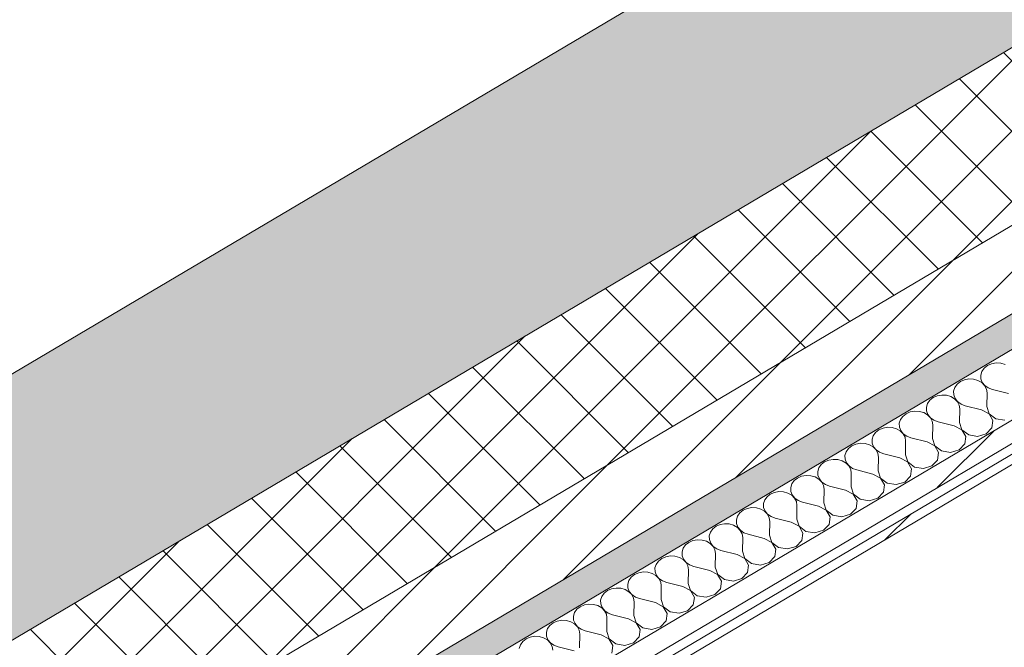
# Model space of a CAD drawing. Header units: millimetres. Extents: x -36631 to 27388, y -24993 to 6945.
# Tile 157 of 256: x -1425 to -832, y -13102 to -12724. Entities that reach past the tile are written whole.
import ezdxf

# ---------------------------------------------------------------- set-up
doc = ezdxf.new("R2010")
doc.units = ezdxf.units.MM
doc.header["$MEASUREMENT"] = 0
doc.linetypes.add('Wipeout_Contour', pattern=[1000, 0, -1000])
doc.layers.add('12_FAÇ_Façana', color=7, linetype='Continuous')
doc.layers.add('Nuevo_08_E_Envans secs', color=7, linetype='Continuous')
for name, color, linetype, lineweight, true_color in [('12_FAÇ_Façana_Pluma_Nº__102', 7, 'Continuous', 5, 0xcccccc), ('12_FAÇ_Façana_Pluma_Nº__174', 7, 'Continuous', 13, 0xe4ad2c), ('12_FAÇ_Façana_Pluma_Nº__176', 7, 'Continuous', 15, 0x93a0c6), ('Nuevo_08_E_Envans secs_Pluma_Nº__102', 7, 'Continuous', 5, 0xcccccc), ('Nuevo_08_E_Envans secs_Pluma_Nº__171', 171, 'Continuous', 13, 0xaaaaff), ('Nuevo_08_E_Envans secs_Pluma_Nº__177', 7, 'Continuous', 15, 0xf7e046)]:
    doc.layers.add(name, color=color, linetype=linetype, lineweight=lineweight, true_color=true_color)
for name, color, linetype, lineweight in [('12_FAÇ_Façana_Pluma_Nº__2', 8, 'Continuous', 5), ('12_FAÇ_Façana_Pluma_Nº__7', 7, 'Continuous', 5), ('Nuevo_08_E_Envans secs_Pluma_Nº__1', 7, 'Continuous', 5)]:
    doc.layers.add(name, color=color, linetype=linetype, lineweight=lineweight)
pattern_1 = [(45, (0, 0), (-183.848, 183.848), [195, -65]), (45, (7e-14, 183.85), (-183.848, 183.848), [195, -65])]

# ---------------------------------------------------------------- blocks, each defined once
blk = doc.blocks.new('Elem Sección_97_1')
at = {"layer": '12_FAÇ_Façana_Pluma_Nº__102', "linetype": 'Continuous', "lineweight": 0, "true_color": 0xe5e5e5}
blk.add_hatch(color=254, dxfattribs=at).paths.add_polyline_path([(-1935.93, -13237.7), (-1842.3, -13342.47), (1201.82, -11539.73), (1155.37, -11487.75), (1498.66, -11284.46), (1545.11, -11336.44), (1557.37, -11329.18), (1463.74, -11224.4)])
at = {"layer": '12_FAÇ_Façana_Pluma_Nº__174', "linetype": 'Continuous', "lineweight": 13, "true_color": 0xe4ad2c}
h = blk.add_hatch(dxfattribs=at)
h.set_pattern_fill('SATE_Aislamiento_0001', color=42, style=0, pattern_type=2)
h.set_pattern_definition([(45, (0, 0), (-21.213203, 21.213203), []), (135, (0, 0), (21.213203, 21.213203), [])])
h.paths.add_polyline_path([(-1842.3, -13342.47), (-1779.88, -13412.32), (1229.91, -11629.91), (1264.24, -11609.58), (1201.82, -11539.73)])
at = {"layer": '12_FAÇ_Façana_Pluma_Nº__176', "linetype": 'Continuous', "lineweight": 0, "true_color": 0x495063}
blk.add_hatch(color=251, dxfattribs=at).paths.add_polyline_path([(-1748.67, -13447.25), (-1736.19, -13461.22), (1273.61, -11678.8), (1261.12, -11664.83)])
at = {"layer": '12_FAÇ_Façana_Pluma_Nº__2', "linetype": 'Continuous', "lineweight": 5}
h = blk.add_hatch(dxfattribs=at)
h.set_pattern_fill('Ceramic_0001', color=8, style=0, pattern_type=2)
h.set_pattern_definition([(45, (0, 0), (-21.213203, 21.213203), [])])
h.paths.add_polyline_path([(1229.91, -11629.91), (-1779.88, -13412.32), (-1748.67, -13447.25), (1261.12, -11664.83)])
at = {"layer": '12_FAÇ_Façana_Pluma_Nº__7', "color": 7, "linetype": 'Continuous', "lineweight": 5}
for p, q in [((1463.74, -11224.4), (-1935.93, -13237.7)), ((1201.82, -11539.73), (-1842.3, -13342.47)), ((1261.12, -11664.83), (-1748.67, -13447.25))]:
    blk.add_line(p, q, dxfattribs=at)
at = {"layer": '12_FAÇ_Façana_Pluma_Nº__7', "color": 7, "linetype": 'Continuous', "lineweight": 5, "flags": 128}
for points in [[(1264.24, -11609.58), (1229.91, -11629.91), (-1779.88, -13412.32)], [(1273.61, -11678.8), (-1460.26, -13297.81), (-1520.33, -13333.38), (-1736.19, -13461.22)]]:
    blk.add_lwpolyline(points, dxfattribs=at)
blk = doc.blocks.new('*X361')
at = {"layer": 'Nuevo_08_E_Envans secs_Pluma_Nº__102', "color": 254, "linetype": 'Continuous', "lineweight": 5, "true_color": 0xcccccc}
for p, q in [((-839.42, -12931.55), (-841.88, -12932.62)), ((-836.69, -12931.07), (-839.42, -12931.55)), ((-833.91, -12931.21), (-836.69, -12931.07)), ((-831.28, -12931.97), (-833.91, -12931.21)), ((-845.29, -12936.16), (-845.98, -12938.36)), ((-843.89, -12934.2), (-845.29, -12936.16)), ((-841.88, -12932.62), (-843.89, -12934.2)), ((-858.23, -12942.3), (-860.23, -12943.88)), ((-855.77, -12941.23), (-858.23, -12942.3)), ((-853.04, -12940.75), (-855.77, -12941.23)), ((-850.26, -12940.89), (-853.04, -12940.75)), ((-847.63, -12941.65), (-850.26, -12940.89)), ((-845.35, -12942.96), (-847.63, -12941.65)), ((-845.98, -12938.36), (-845.9, -12940.63)), ((-845.9, -12940.63), (-845.07, -12942.79)), ((-843.61, -12944.73), (-845.35, -12942.96)), ((-845.07, -12942.79), (-843.54, -12944.69)), ((-861.64, -12945.84), (-862.32, -12948.04)), ((-862.32, -12948.04), (-862.25, -12950.31)), ((-860.23, -12943.88), (-861.64, -12945.84)), ((-842.52, -12946.82), (-843.61, -12944.73)), ((-843.54, -12944.69), (-841.43, -12946.18)), ((-842.18, -12949.07), (-842.52, -12946.82)), ((-842.32, -12957.3), (-842.18, -12949.07)), ((-841.43, -12946.18), (-838.91, -12947.14)), ((-829.25, -12949.55), (-838.91, -12947.14)), ((-876.58, -12953.56), (-877.98, -12955.52)), ((-874.57, -12951.98), (-876.58, -12953.56)), ((-872.11, -12950.91), (-874.57, -12951.98)), ((-869.39, -12950.43), (-872.11, -12950.91)), ((-866.61, -12950.57), (-869.39, -12950.43)), ((-863.98, -12951.33), (-866.61, -12950.57)), ((-861.7, -12952.64), (-863.98, -12951.33)), ((-862.25, -12950.31), (-861.42, -12952.47)), ((-859.95, -12954.41), (-861.7, -12952.64)), ((-861.42, -12952.47), (-859.89, -12954.37)), ((-858.87, -12956.5), (-859.95, -12954.41)), ((-859.89, -12954.37), (-857.78, -12955.86)), ((-888.46, -12960.59), (-890.92, -12961.66)), ((-885.74, -12960.11), (-888.46, -12960.59)), ((-882.95, -12960.25), (-885.74, -12960.11)), ((-880.32, -12961.01), (-882.95, -12960.25)), ((-878.05, -12962.32), (-880.32, -12961.01)), ((-877.98, -12955.52), (-878.67, -12957.72)), ((-878.67, -12957.72), (-878.6, -12959.99)), ((-878.6, -12959.99), (-877.76, -12962.15)), ((-858.52, -12958.75), (-858.87, -12956.5)), ((-858.67, -12966.98), (-858.52, -12958.75)), ((-857.78, -12955.86), (-855.25, -12956.82)), ((-845.59, -12959.23), (-855.25, -12956.82)), ((-840.96, -12961.68), (-845.59, -12959.23)), ((-842.32, -12957.3), (-840.89, -12961.64)), ((-894.33, -12965.2), (-895.02, -12967.4)), ((-892.93, -12963.24), (-894.33, -12965.2)), ((-890.92, -12961.66), (-892.93, -12963.24)), ((-876.3, -12964.09), (-878.05, -12962.32)), ((-877.76, -12962.15), (-876.23, -12964.05)), ((-875.21, -12966.18), (-876.3, -12964.09)), ((-876.23, -12964.05), (-874.13, -12965.54)), ((-874.87, -12968.43), (-875.21, -12966.18)), ((-874.13, -12965.54), (-871.6, -12966.5)), ((-861.94, -12968.91), (-871.6, -12966.5)), ((-858.67, -12966.98), (-857.24, -12971.32)), ((-838.6, -12965.74), (-840.96, -12961.68)), ((-840.89, -12961.64), (-836.87, -12964.72)), ((-839.21, -12970.21), (-838.6, -12965.74)), ((-836.87, -12964.72), (-831.46, -12965.62)), ((-909.27, -12972.92), (-910.68, -12974.88)), ((-907.27, -12971.34), (-909.27, -12972.92)), ((-904.81, -12970.27), (-907.27, -12971.34)), ((-902.08, -12969.79), (-904.81, -12970.27)), ((-899.3, -12969.93), (-902.08, -12969.79)), ((-896.67, -12970.69), (-899.3, -12969.93)), ((-894.4, -12972), (-896.67, -12970.69)), ((-895.02, -12967.4), (-894.94, -12969.67)), ((-894.94, -12969.67), (-894.11, -12971.83)), ((-892.65, -12973.77), (-894.4, -12972)), ((-894.11, -12971.83), (-892.58, -12973.73)), ((-875.02, -12976.66), (-874.87, -12968.43)), ((-857.31, -12971.36), (-861.94, -12968.91)), ((-854.94, -12975.42), (-857.31, -12971.36)), ((-857.24, -12971.32), (-853.22, -12974.4)), ((-842.62, -12973.75), (-839.21, -12970.21)), ((-910.68, -12974.88), (-911.37, -12977.08)), ((-911.37, -12977.08), (-911.29, -12979.35)), ((-891.56, -12975.86), (-892.65, -12973.77)), ((-892.58, -12973.73), (-890.47, -12975.22)), ((-891.22, -12978.11), (-891.56, -12975.86)), ((-891.36, -12986.34), (-891.22, -12978.11)), ((-890.47, -12975.22), (-887.95, -12976.18)), ((-878.29, -12978.6), (-887.95, -12976.18)), ((-873.65, -12981.04), (-878.29, -12978.6)), ((-875.02, -12976.66), (-873.59, -12981)), ((-855.56, -12979.89), (-854.94, -12975.42)), ((-853.22, -12974.4), (-847.81, -12975.3)), ((-847.81, -12975.3), (-842.62, -12973.75)), ((-927.02, -12984.56), (-927.71, -12986.76)), ((-925.62, -12982.6), (-927.02, -12984.56)), ((-923.61, -12981.02), (-925.62, -12982.6)), ((-921.15, -12979.95), (-923.61, -12981.02)), ((-918.43, -12979.47), (-921.15, -12979.95)), ((-915.65, -12979.62), (-918.43, -12979.47)), ((-913.02, -12980.37), (-915.65, -12979.62)), ((-910.74, -12981.68), (-913.02, -12980.37)), ((-911.29, -12979.35), (-910.46, -12981.52)), ((-908.99, -12983.45), (-910.74, -12981.68)), ((-910.46, -12981.52), (-908.93, -12983.41)), ((-907.91, -12985.54), (-908.99, -12983.45)), ((-908.93, -12983.41), (-906.82, -12984.9)), ((-906.82, -12984.9), (-904.29, -12985.86)), ((-871.29, -12985.1), (-873.65, -12981.04)), ((-873.59, -12981), (-869.56, -12984.08)), ((-869.56, -12984.08), (-864.15, -12984.98)), ((-864.15, -12984.98), (-858.97, -12983.43)), ((-858.97, -12983.43), (-855.56, -12979.89)), ((-939.96, -12990.7), (-941.97, -12992.28)), ((-937.5, -12989.63), (-939.96, -12990.7)), ((-934.78, -12989.15), (-937.5, -12989.63)), ((-931.99, -12989.3), (-934.78, -12989.15)), ((-929.36, -12990.05), (-931.99, -12989.3)), ((-927.09, -12991.36), (-929.36, -12990.05)), ((-927.71, -12986.76), (-927.64, -12989.03)), ((-927.64, -12989.03), (-926.8, -12991.2)), ((-907.56, -12987.79), (-907.91, -12985.54)), ((-907.71, -12996.02), (-907.56, -12987.79)), ((-894.63, -12988.28), (-904.29, -12985.86)), ((-890, -12990.72), (-894.63, -12988.28)), ((-891.36, -12986.34), (-889.93, -12990.68)), ((-887.64, -12994.79), (-890, -12990.72)), ((-889.93, -12990.68), (-885.91, -12993.76)), ((-875.31, -12993.11), (-871.91, -12989.57)), ((-871.91, -12989.57), (-871.29, -12985.1)), ((-943.37, -12994.24), (-944.06, -12996.44)), ((-944.06, -12996.44), (-943.99, -12998.71)), ((-941.97, -12992.28), (-943.37, -12994.24)), ((-925.34, -12993.13), (-927.09, -12991.36)), ((-926.8, -12991.2), (-925.28, -12993.09)), ((-924.25, -12995.22), (-925.34, -12993.13)), ((-925.28, -12993.09), (-923.17, -12994.58)), ((-923.91, -12997.48), (-924.25, -12995.22)), ((-923.17, -12994.58), (-920.64, -12995.54)), ((-910.98, -12997.96), (-920.64, -12995.54)), ((-907.71, -12996.02), (-906.28, -13000.36)), ((-888.25, -12999.25), (-887.64, -12994.79)), ((-885.91, -12993.76), (-880.5, -12994.66)), ((-880.5, -12994.66), (-875.31, -12993.11)), ((-958.32, -13001.96), (-959.72, -13003.92)), ((-956.31, -13000.39), (-958.32, -13001.96)), ((-953.85, -12999.32), (-956.31, -13000.39)), ((-951.12, -12998.83), (-953.85, -12999.32)), ((-948.34, -12998.98), (-951.12, -12998.83)), ((-945.71, -12999.73), (-948.34, -12998.98)), ((-943.44, -13001.05), (-945.71, -12999.73)), ((-943.99, -12998.71), (-943.15, -13000.88)), ((-941.69, -13002.81), (-943.44, -13001.05)), ((-943.15, -13000.88), (-941.62, -13002.77)), ((-941.62, -13002.77), (-939.51, -13004.26)), ((-924.06, -13005.7), (-923.91, -12997.48)), ((-906.35, -13000.4), (-910.98, -12997.96)), ((-903.98, -13004.47), (-906.35, -13000.4)), ((-906.28, -13000.36), (-902.26, -13003.44)), ((-896.85, -13004.34), (-891.66, -13002.79)), ((-891.66, -13002.79), (-888.25, -12999.25)), ((-967.47, -13008.51), (-970.2, -13009)), ((-964.69, -13008.66), (-967.47, -13008.51)), ((-962.06, -13009.41), (-964.69, -13008.66)), ((-959.72, -13003.92), (-960.41, -13006.12)), ((-960.41, -13006.12), (-960.33, -13008.39)), ((-960.33, -13008.39), (-959.5, -13010.56)), ((-940.6, -13004.9), (-941.69, -13002.81)), ((-940.26, -13007.16), (-940.6, -13004.9)), ((-940.41, -13015.38), (-940.26, -13007.16)), ((-939.51, -13004.26), (-936.99, -13005.22)), ((-927.33, -13007.64), (-936.99, -13005.22)), ((-922.69, -13010.08), (-927.33, -13007.64)), ((-924.06, -13005.7), (-922.63, -13010.04)), ((-904.6, -13008.93), (-903.98, -13004.47)), ((-902.26, -13003.44), (-896.85, -13004.34)), ((-976.06, -13013.6), (-976.75, -13015.8)), ((-974.66, -13011.64), (-976.06, -13013.6)), ((-972.66, -13010.07), (-974.66, -13011.64)), ((-970.2, -13009), (-972.66, -13010.07)), ((-959.78, -13010.73), (-962.06, -13009.41)), ((-958.04, -13012.49), (-959.78, -13010.73)), ((-959.5, -13010.56), (-957.97, -13012.46)), ((-956.95, -13014.58), (-958.04, -13012.49)), ((-957.97, -13012.46), (-955.86, -13013.94)), ((-956.6, -13016.84), (-956.95, -13014.58)), ((-955.86, -13013.94), (-953.34, -13014.9)), ((-920.33, -13014.15), (-922.69, -13010.08)), ((-922.63, -13010.04), (-918.61, -13013.13)), ((-920.95, -13018.62), (-920.33, -13014.15)), ((-918.61, -13013.13), (-913.19, -13014.02)), ((-913.19, -13014.02), (-908.01, -13012.47)), ((-908.01, -13012.47), (-904.6, -13008.93)), ((-989, -13019.75), (-991.01, -13021.32)), ((-986.54, -13018.68), (-989, -13019.75)), ((-983.82, -13018.2), (-986.54, -13018.68)), ((-981.03, -13018.34), (-983.82, -13018.2)), ((-978.41, -13019.09), (-981.03, -13018.34)), ((-976.13, -13020.41), (-978.41, -13019.09)), ((-976.75, -13015.8), (-976.68, -13018.07)), ((-976.68, -13018.07), (-975.85, -13020.24)), ((-974.38, -13022.18), (-976.13, -13020.41)), ((-975.85, -13020.24), (-974.32, -13022.14)), ((-956.75, -13025.06), (-956.6, -13016.84)), ((-943.68, -13017.32), (-953.34, -13014.9)), ((-939.04, -13019.76), (-943.68, -13017.32)), ((-940.41, -13015.38), (-938.97, -13019.72)), ((-936.68, -13023.83), (-939.04, -13019.76)), ((-938.97, -13019.72), (-934.95, -13022.81)), ((-924.36, -13022.15), (-920.95, -13018.62)), ((-992.41, -13023.28), (-993.1, -13025.48)), ((-993.1, -13025.48), (-993.03, -13027.75)), ((-991.01, -13021.32), (-992.41, -13023.28)), ((-973.3, -13024.27), (-974.38, -13022.18)), ((-974.32, -13022.14), (-972.21, -13023.62)), ((-972.95, -13026.52), (-973.3, -13024.27)), ((-973.1, -13034.74), (-972.95, -13026.52)), ((-972.21, -13023.62), (-969.68, -13024.58)), ((-960.02, -13027), (-969.68, -13024.58)), ((-956.75, -13025.06), (-955.32, -13029.41)), ((-937.29, -13028.3), (-936.68, -13023.83)), ((-934.95, -13022.81), (-929.54, -13023.7)), ((-929.54, -13023.7), (-924.36, -13022.15)), ((-1007.36, -13031), (-1008.76, -13032.97)), ((-1005.35, -13029.43), (-1007.36, -13031)), ((-1002.89, -13028.36), (-1005.35, -13029.43)), ((-1000.16, -13027.88), (-1002.89, -13028.36)), ((-997.38, -13028.02), (-1000.16, -13027.88)), ((-994.75, -13028.78), (-997.38, -13028.02)), ((-992.48, -13030.09), (-994.75, -13028.78)), ((-993.03, -13027.75), (-992.19, -13029.92)), ((-990.73, -13031.86), (-992.48, -13030.09)), ((-992.19, -13029.92), (-990.66, -13031.82)), ((-989.64, -13033.95), (-990.73, -13031.86)), ((-990.66, -13031.82), (-988.56, -13033.3)), ((-955.39, -13029.44), (-960.02, -13027)), ((-953.03, -13033.51), (-955.39, -13029.44)), ((-955.32, -13029.41), (-951.3, -13032.49)), ((-945.89, -13033.39), (-940.7, -13031.83)), ((-940.7, -13031.83), (-937.29, -13028.3)), ((-1019.24, -13038.04), (-1021.7, -13039.11)), ((-1016.51, -13037.56), (-1019.24, -13038.04)), ((-1013.73, -13037.7), (-1016.51, -13037.56)), ((-1011.1, -13038.46), (-1013.73, -13037.7)), ((-1008.76, -13032.97), (-1009.45, -13035.17)), ((-1009.45, -13035.17), (-1009.37, -13037.43)), ((-1009.37, -13037.43), (-1008.54, -13039.6)), ((-989.3, -13036.2), (-989.64, -13033.95)), ((-989.45, -13044.42), (-989.3, -13036.2)), ((-988.56, -13033.3), (-986.03, -13034.26)), ((-976.37, -13036.68), (-986.03, -13034.26)), ((-971.73, -13039.13), (-976.37, -13036.68)), ((-973.1, -13034.74), (-971.67, -13039.09)), ((-957.05, -13041.52), (-953.64, -13037.98)), ((-953.64, -13037.98), (-953.03, -13033.51)), ((-951.3, -13032.49), (-945.89, -13033.39)), ((-1025.11, -13042.65), (-1025.8, -13044.85)), ((-1023.7, -13040.68), (-1025.11, -13042.65)), ((-1021.7, -13039.11), (-1023.7, -13040.68)), ((-1008.82, -13039.77), (-1011.1, -13038.46)), ((-1007.08, -13041.54), (-1008.82, -13039.77)), ((-1008.54, -13039.6), (-1007.01, -13041.5)), ((-1005.99, -13043.63), (-1007.08, -13041.54)), ((-1007.01, -13041.5), (-1004.9, -13042.98)), ((-1005.65, -13045.88), (-1005.99, -13043.63)), ((-1004.9, -13042.98), (-1002.38, -13043.94)), ((-992.72, -13046.36), (-1002.38, -13043.94)), ((-969.37, -13043.19), (-971.73, -13039.13)), ((-971.67, -13039.09), (-967.65, -13042.17)), ((-969.99, -13047.66), (-969.37, -13043.19)), ((-967.65, -13042.17), (-962.23, -13043.07)), ((-962.23, -13043.07), (-957.05, -13041.52)), ((-1038.04, -13048.79), (-1040.05, -13050.36)), ((-1035.58, -13047.72), (-1038.04, -13048.79)), ((-1032.86, -13047.24), (-1035.58, -13047.72)), ((-1030.08, -13047.38), (-1032.86, -13047.24)), ((-1027.45, -13048.14), (-1030.08, -13047.38)), ((-1025.17, -13049.45), (-1027.45, -13048.14)), ((-1025.8, -13044.85), (-1025.72, -13047.11)), ((-1025.72, -13047.11), (-1024.89, -13049.28)), ((-1023.42, -13051.22), (-1025.17, -13049.45)), ((-1024.89, -13049.28), (-1023.36, -13051.18)), ((-1005.79, -13054.11), (-1005.65, -13045.88)), ((-988.08, -13048.81), (-992.72, -13046.36)), ((-989.45, -13044.42), (-988.02, -13048.77)), ((-985.72, -13052.87), (-988.08, -13048.81)), ((-988.02, -13048.77), (-983.99, -13051.85)), ((-973.4, -13051.2), (-969.99, -13047.66)), ((-1041.45, -13052.33), (-1042.14, -13054.53)), ((-1042.14, -13054.53), (-1042.07, -13056.8)), ((-1040.05, -13050.36), (-1041.45, -13052.33)), ((-1022.34, -13053.31), (-1023.42, -13051.22)), ((-1023.36, -13051.18), (-1021.25, -13052.66)), ((-1021.99, -13055.56), (-1022.34, -13053.31)), ((-1022.14, -13063.79), (-1021.99, -13055.56)), ((-1021.25, -13052.66), (-1018.72, -13053.62)), ((-1009.06, -13056.04), (-1018.72, -13053.62)), ((-1004.43, -13058.49), (-1009.06, -13056.04)), ((-1005.79, -13054.11), (-1004.36, -13058.45)), ((-986.33, -13057.34), (-985.72, -13052.87)), ((-983.99, -13051.85), (-978.58, -13052.75)), ((-978.58, -13052.75), (-973.4, -13051.2)), ((-1057.8, -13062.01), (-1058.49, -13064.21)), ((-1056.4, -13060.05), (-1057.8, -13062.01)), ((-1054.39, -13058.47), (-1056.4, -13060.05)), ((-1051.93, -13057.4), (-1054.39, -13058.47)), ((-1049.21, -13056.92), (-1051.93, -13057.4)), ((-1046.42, -13057.06), (-1049.21, -13056.92)), ((-1043.79, -13057.82), (-1046.42, -13057.06)), ((-1041.52, -13059.13), (-1043.79, -13057.82)), ((-1042.07, -13056.8), (-1041.23, -13058.96)), ((-1039.77, -13060.9), (-1041.52, -13059.13)), ((-1041.23, -13058.96), (-1039.71, -13060.86)), ((-1038.68, -13062.99), (-1039.77, -13060.9)), ((-1039.71, -13060.86), (-1037.6, -13062.34)), ((-1002.07, -13062.55), (-1004.43, -13058.49)), ((-1004.36, -13058.45), (-1000.34, -13061.53)), ((-1000.34, -13061.53), (-994.93, -13062.43)), ((-994.93, -13062.43), (-989.74, -13060.88)), ((-989.74, -13060.88), (-986.33, -13057.34)), ((-1068.28, -13067.08), (-1070.74, -13068.15)), ((-1065.55, -13066.6), (-1068.28, -13067.08)), ((-1062.77, -13066.74), (-1065.55, -13066.6)), ((-1060.14, -13067.5), (-1062.77, -13066.74)), ((-1057.87, -13068.81), (-1060.14, -13067.5)), ((-1058.49, -13064.21), (-1058.41, -13066.48)), ((-1058.41, -13066.48), (-1057.58, -13068.64)), ((-1038.34, -13065.24), (-1038.68, -13062.99)), ((-1038.49, -13073.47), (-1038.34, -13065.24)), ((-1037.6, -13062.34), (-1035.07, -13063.3)), ((-1025.41, -13065.72), (-1035.07, -13063.3)), ((-1020.78, -13068.17), (-1025.41, -13065.72)), ((-1022.14, -13063.79), (-1020.71, -13068.13)), ((-1006.09, -13070.56), (-1002.68, -13067.02)), ((-1002.68, -13067.02), (-1002.07, -13062.55)), ((-1074.15, -13071.69), (-1074.84, -13073.89)), ((-1074.84, -13073.89), (-1074.76, -13076.16)), ((-1072.74, -13069.73), (-1074.15, -13071.69)), ((-1070.74, -13068.15), (-1072.74, -13069.73)), ((-1056.12, -13070.58), (-1057.87, -13068.81)), ((-1057.58, -13068.64), (-1056.05, -13070.54)), ((-1055.03, -13072.67), (-1056.12, -13070.58)), ((-1056.05, -13070.54), (-1053.94, -13072.03)), ((-1054.69, -13074.92), (-1055.03, -13072.67)), ((-1053.94, -13072.03), (-1051.42, -13072.99)), ((-1041.76, -13075.4), (-1051.42, -13072.99)), ((-1038.49, -13073.47), (-1037.06, -13077.81)), ((-1018.41, -13072.23), (-1020.78, -13068.17)), ((-1020.71, -13068.13), (-1016.69, -13071.21)), ((-1019.03, -13076.7), (-1018.41, -13072.23)), ((-1016.69, -13071.21), (-1011.28, -13072.11)), ((-1011.28, -13072.11), (-1006.09, -13070.56)), ((-1089.09, -13079.41), (-1090.49, -13081.37)), ((-1087.08, -13077.83), (-1089.09, -13079.41)), ((-1084.62, -13076.76), (-1087.08, -13077.83)), ((-1081.9, -13076.28), (-1084.62, -13076.76)), ((-1079.12, -13076.42), (-1081.9, -13076.28)), ((-1076.49, -13077.18), (-1079.12, -13076.42)), ((-1074.21, -13078.49), (-1076.49, -13077.18)), ((-1074.76, -13076.16), (-1073.93, -13078.32)), ((-1072.47, -13080.26), (-1074.21, -13078.49)), ((-1073.93, -13078.32), (-1072.4, -13080.22)), ((-1054.84, -13083.15), (-1054.69, -13074.92)), ((-1037.12, -13077.85), (-1041.76, -13075.4)), ((-1034.76, -13081.91), (-1037.12, -13077.85)), ((-1037.06, -13077.81), (-1033.03, -13080.89)), ((-1022.44, -13080.24), (-1019.03, -13076.7)), ((-1090.49, -13081.37), (-1091.18, -13083.57)), ((-1091.18, -13083.57), (-1091.11, -13085.84)), ((-1071.38, -13082.35), (-1072.47, -13080.26)), ((-1072.4, -13080.22), (-1070.29, -13081.71)), ((-1071.03, -13084.6), (-1071.38, -13082.35)), ((-1071.18, -13092.83), (-1071.03, -13084.6)), ((-1070.29, -13081.71), (-1067.76, -13082.67)), ((-1058.1, -13085.08), (-1067.76, -13082.67)), ((-1053.47, -13087.53), (-1058.1, -13085.08)), ((-1054.84, -13083.15), (-1053.4, -13087.49)), ((-1035.38, -13086.38), (-1034.76, -13081.91)), ((-1033.03, -13080.89), (-1027.62, -13081.79)), ((-1027.62, -13081.79), (-1022.44, -13080.24)), ((-1106.84, -13091.05), (-1107.53, -13093.25)), ((-1105.44, -13089.09), (-1106.84, -13091.05)), ((-1103.43, -13087.51), (-1105.44, -13089.09)), ((-1100.97, -13086.44), (-1103.43, -13087.51)), ((-1098.25, -13085.96), (-1100.97, -13086.44)), ((-1095.46, -13086.1), (-1098.25, -13085.96)), ((-1092.83, -13086.86), (-1095.46, -13086.1)), ((-1090.56, -13088.17), (-1092.83, -13086.86)), ((-1091.11, -13085.84), (-1090.28, -13088)), ((-1088.81, -13089.94), (-1090.56, -13088.17)), ((-1090.28, -13088), (-1088.75, -13089.9)), ((-1087.73, -13092.03), (-1088.81, -13089.94)), ((-1088.75, -13089.9), (-1086.64, -13091.39)), ((-1086.64, -13091.39), (-1084.11, -13092.35)), ((-1051.11, -13091.59), (-1053.47, -13087.53)), ((-1053.4, -13087.49), (-1049.38, -13090.57)), ((-1051.72, -13096.06), (-1051.11, -13091.59)), ((-1049.38, -13090.57), (-1043.97, -13091.47)), ((-1043.97, -13091.47), (-1038.78, -13089.92)), ((-1038.78, -13089.92), (-1035.38, -13086.38)), ((-1119.78, -13097.19), (-1121.79, -13098.77)), ((-1117.32, -13096.12), (-1119.78, -13097.19)), ((-1114.59, -13095.64), (-1117.32, -13096.12)), ((-1111.81, -13095.78), (-1114.59, -13095.64)), ((-1109.18, -13096.54), (-1111.81, -13095.78)), ((-1106.91, -13097.85), (-1109.18, -13096.54)), ((-1107.53, -13093.25), (-1107.46, -13095.52)), ((-1107.46, -13095.52), (-1106.62, -13097.68)), ((-1087.38, -13094.28), (-1087.73, -13092.03)), ((-1087.53, -13102.51), (-1087.38, -13094.28)), ((-1074.45, -13094.76), (-1084.11, -13092.35)), ((-1069.82, -13097.21), (-1074.45, -13094.76)), ((-1071.18, -13092.83), (-1069.75, -13097.17)), ((-1067.45, -13101.27), (-1069.82, -13097.21)), ((-1069.75, -13097.17), (-1065.73, -13100.25)), ((-1055.13, -13099.6), (-1051.72, -13096.06)), ((-1123.19, -13100.73), (-1123.88, -13102.93)), ((-1121.79, -13098.77), (-1123.19, -13100.73)), ((-1105.16, -13099.62), (-1106.91, -13097.85)), ((-1106.62, -13097.68), (-1105.09, -13099.58)), ((-1104.07, -13101.71), (-1105.16, -13099.62)), ((-1105.09, -13099.58), (-1102.99, -13101.07)), ((-1103.73, -13103.96), (-1104.07, -13101.71)), ((-1102.99, -13101.07), (-1100.46, -13102.03)), ((-1090.8, -13104.45), (-1100.46, -13102.03)), ((-1068.07, -13105.74), (-1067.45, -13101.27)), ((-1065.73, -13100.25), (-1060.32, -13101.15)), ((-1060.32, -13101.15), (-1055.13, -13099.6))]:
    blk.add_line(p, q, dxfattribs=at)
blk = doc.blocks.new('Elem Sección_285_1')
at = {"layer": 'Nuevo_08_E_Envans secs', "lineweight": 0}
blk.add_blockref('*X361', (0, 0), dxfattribs=at)
at = {"color": 254, "linetype": 'Wipeout_Contour', "lineweight": 0, "ltscale": 50365.384638}
blk.add_wipeout([(-1424.18, -13319.17), (-1416.08, -13328.26), (1306.69, -11715.82), (1298.58, -11706.74)], dxfattribs=at).dxf.layer = 'Nuevo_08_E_Envans secs'
at = {"layer": 'Nuevo_08_E_Envans secs_Pluma_Nº__177', "linetype": 'Continuous', "lineweight": 15, "true_color": 0xf7e046}
h = blk.add_hatch(dxfattribs=at)
h.set_pattern_fill('Panellat_HPL_0001', color=53, style=0, pattern_type=2)
h.set_pattern_definition(pattern_1)
h.paths.add_polyline_path([(-1424.18, -13319.17), (-1416.08, -13328.26), (1306.69, -11715.82), (1298.58, -11706.74)])
at = {"color": 254, "linetype": 'Wipeout_Contour', "lineweight": 0, "ltscale": 50401.535054}
blk.add_wipeout([(1294.13, -11729.67), (-1396.04, -13322.8), (-1392.3, -13326.99), (1297.87, -11733.86)], dxfattribs=at).dxf.layer = 'Nuevo_08_E_Envans secs'
at = {"layer": 'Nuevo_08_E_Envans secs_Pluma_Nº__171', "linetype": 'Continuous', "lineweight": 13, "true_color": 0xaaaaff}
h = blk.add_hatch(dxfattribs=at)
h.set_pattern_fill('Panellat_HPL_0001', color=161, style=0, pattern_type=2)
h.set_pattern_definition(pattern_1)
h.paths.add_polyline_path([(1294.13, -11729.67), (-1396.04, -13322.8), (-1392.3, -13326.99), (1297.87, -11733.86)])
at = {"layer": 'Nuevo_08_E_Envans secs_Pluma_Nº__1', "color": 7, "linetype": 'Continuous', "lineweight": 5}
for p, q in [((1295.53, -11722.43), (-1404.93, -13321.65)), ((1294.13, -11729.67), (-1396.04, -13322.8)), ((1292.73, -11736.91), (-1387.15, -13323.94))]:
    blk.add_line(p, q, dxfattribs=at)
at = {"layer": 'Nuevo_08_E_Envans secs_Pluma_Nº__1', "color": 7, "linetype": 'Continuous', "lineweight": 5, "flags": 128}
blk.add_lwpolyline([(1298.58, -11706.74), (-1424.18, -13319.17), (-1435.34, -13325.78)], dxfattribs=at)

msp = doc.modelspace()

# ---------------------------------------------------------------- block references
at = {"layer": '12_FAÇ_Façana', "lineweight": 0}
msp.add_blockref('Elem Sección_97_1', (0, 0), dxfattribs=at)

# ---------------------------------------------------------------- next in the draw order: block references
at = {"layer": 'Nuevo_08_E_Envans secs', "lineweight": 0}
msp.add_blockref('Elem Sección_285_1', (0, 0), dxfattribs=at)

doc.saveas('drawing.dxf')
